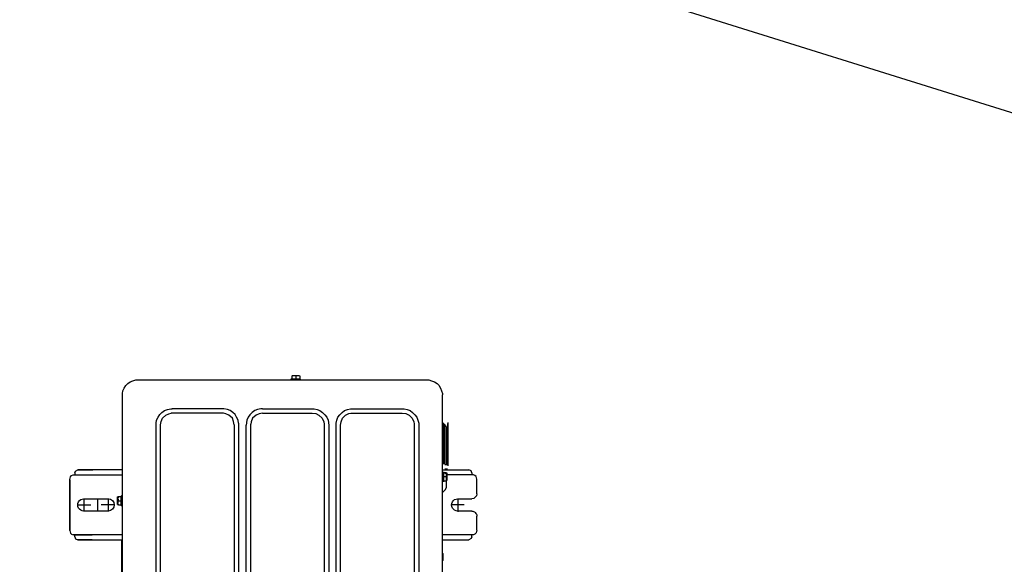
# Model space of a CAD drawing. Header units: millimetres. Extents: x 294088 to 335272, y 35511 to 100072.
# Tile 4 of 7: x 307582 to 308479, y 50794 to 51290. Entities that reach past the tile are written whole.
import ezdxf
from ezdxf import colors
from ezdxf.entities.mleader import LeaderData, LeaderLine
from ezdxf.math import Vec2, Vec3

# ---------------------------------------------------------------- set-up
doc = ezdxf.new("R2010")
doc.units = ezdxf.units.MM
doc.layers.add('__B_OPIS', color=10, linetype='Continuous', lineweight=25)
doc.layers.add('_B_OPIS', color=221, linetype='Continuous', lineweight=25)
doc.layers.add('P', color=7, linetype='Continuous')
doc.styles.add('STYL1', font='SIMPLEX.SHX', dxfattribs={"width": 0.8})

# ---------------------------------------------------------------- blocks, each defined once
blk = doc.blocks.new('_None')
blk = doc.blocks.new('jz.')
at = {"layer": 'P'}
for p, q in [((26343.14735175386, 26886.92012237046), (26343.07143278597, 26886.76612101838)), ((26343.26231302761, 26887.03508027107), (26343.14735175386, 26886.92012237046)), ((26343.53127619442, 26887.11099303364), (26343.26231302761, 26887.03508027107)), ((26343.53127619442, 26887.11099303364), (26344.92672461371, 26887.11097256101)), ((26347.17886626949, 26887.11093951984), (26348.61769566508, 26887.11091841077)), ((26348.61769566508, 26887.11091841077), (26348.88665660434, 26887.03499775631)), ((26348.88665660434, 26887.03499775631), (26349.00161450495, 26886.92003648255)), ((26349.00161450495, 26886.92003648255), (26349.0775289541, 26886.76603290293)), ((26342.57467513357, 26883.66655754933), (26342.57471386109, 26886.30628995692)), ((26342.68967682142, 26886.53620744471), (26342.57471386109, 26886.30628995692)), ((26342.88055426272, 26886.6142904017), (26342.68967682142, 26886.53620744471)), ((26342.88055426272, 26886.6142904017), (26343.07143055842, 26886.61428760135)), ((26343.07143278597, 26886.76612101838), (26343.07138731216, 26883.66655026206)), ((26345.43894711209, 26886.59873503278), (26345.438926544, 26885.19677946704)), ((26346.05386141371, 26885.8464005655), (26346.05384235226, 26884.54714032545)), ((26346.66660817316, 26885.19676145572), (26346.66662874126, 26886.59871702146)), ((26349.0775289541, 26886.76603290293), (26349.07749022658, 26884.12630049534)), ((26349.26840302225, 26886.61419668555), (26349.07752672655, 26886.61419948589)), ((26349.26840302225, 26886.61419668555), (26349.45927817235, 26886.53610812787)), ((26349.45927817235, 26886.53610812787), (26349.57423438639, 26886.30618726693)), ((26349.57419565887, 26883.66645485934), (26349.57423438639, 26886.30618726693)), ((26346.70456654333, 26885.19784542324), (26345.36626342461, 26885.19786505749)), ((26347.59785419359, 26883.97224638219), (26347.29201382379, 26883.66641498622)), ((26347.59785419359, 26883.97224638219), (26347.74968872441, 26884.04816086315)), ((26349.20295143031, 26884.04813954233), (26347.74968872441, 26884.04816086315)), ((26348.42677500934, 26884.08726716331), (26348.42677109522, 26883.82047415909)), ((26348.42677500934, 26884.08726716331), (26348.65669475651, 26884.12630666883)), ((26349.19244981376, 26884.12629880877), (26348.50269229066, 26884.1263089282)), ((26348.84757047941, 26884.08726098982), (26348.65669475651, 26884.12630666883)), ((26348.84757047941, 26884.08726098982), (26348.84756656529, 26883.8204679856)), ((26349.03844734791, 26884.12630106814), (26348.84757047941, 26884.08726098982)), ((26349.26836594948, 26884.08725481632), (26349.03844734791, 26884.12630106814)), ((26349.20295310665, 26884.16240188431), (26349.20294920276, 26883.8963061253)), ((26349.26836594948, 26884.08725481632), (26349.26836203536, 26883.82046181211)), ((26349.62374858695, 26884.16309295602), (26349.62374467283, 26883.8962999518)), ((26349.96754396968, 26884.24117366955), (26354.2799554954, 26884.24118375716)), ((26350.04454404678, 26884.16238953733), (26350.04454014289, 26883.89629377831)), ((26353.83387064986, 26884.0480716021), (26350.04454237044, 26884.04812719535)), ((26350.04454462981, 26884.2021296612), (26354.20295368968, 26884.20214200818)), ((26350.12262590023, 26883.89629263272), (26354.12703249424, 26883.89630723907)), ((26353.98570295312, 26883.97215266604), (26353.83387064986, 26884.0480716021)), ((26353.98570295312, 26883.97215266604), (26354.29153434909, 26883.66631229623)), ((26270.06988040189, 26883.6676212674), (26357.04622634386, 26883.66627188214)), ((26340.50757218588, 26883.70563075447), (26340.46852873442, 26883.66658844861)), ((26340.65940560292, 26883.70562852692), (26340.46852873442, 26883.66658844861)), ((26341.19516066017, 26883.70562066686), (26340.50757218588, 26883.70563075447)), ((26340.85028132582, 26883.66658284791), (26340.65940560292, 26883.70562852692)), ((26341.04332724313, 26883.70562289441), (26340.85028132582, 26883.66658284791)), ((26341.23420296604, 26883.6665772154), (26341.04332724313, 26883.70562289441)), ((26341.19516066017, 26883.70562066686), (26341.23420296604, 26883.6665772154)), ((26349.3442770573, 26883.70550111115), (26348.35085270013, 26883.70551568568)), ((26349.34427817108, 26883.78141781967), (26348.35085381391, 26883.7814323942)), ((26348.38772595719, 26883.66647226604), (26348.61764513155, 26883.66646889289)), ((26348.61764513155, 26883.66646889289), (26349.07748348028, 26883.6664621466)), ((26348.84756430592, 26883.66646551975), (26348.61764513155, 26883.66646889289)), ((26349.07748348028, 26883.6664621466), (26348.84756430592, 26883.66646551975)), ((26349.11435731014, 26883.66646160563), (26349.30523360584, 26883.66645880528)), ((26349.11435731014, 26883.66646160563), (26349.30523360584, 26883.66645880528)), ((26350.12262478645, 26883.8203759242), (26354.12703138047, 26883.82039053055)), ((26350.2180623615, 26883.78133164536), (26354.03159265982, 26883.78134905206)), ((26357.20022880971, 26883.66626962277), (26357.04622634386, 26883.66627188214)), ((26357.20022880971, 26883.66626962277), (26357.04622634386, 26883.66627188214)), ((26357.46702070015, 26883.59034900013), (26357.20022880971, 26883.66626962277)), ((26357.46702070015, 26883.59034900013), (26357.20022880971, 26883.66626962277)), ((26357.46702070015, 26883.59034900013), (26357.20022880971, 26883.66626962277)), ((26357.73598106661, 26883.475385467), (26357.46702070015, 26883.59034900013)), ((26357.73598106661, 26883.475385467), (26357.46702070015, 26883.59034900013)), ((26357.73598106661, 26883.475385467), (26357.46702070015, 26883.59034900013)), ((26358.00277181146, 26883.32137908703), (26357.73598106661, 26883.475385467)), ((26358.00277181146, 26883.32137908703), (26357.73598106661, 26883.475385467)), ((26358.00277181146, 26883.32137908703), (26357.73598106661, 26883.475385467)), ((26358.19364530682, 26883.13049999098), (26358.00277181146, 26883.32137908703)), ((26358.19364530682, 26883.13049999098), (26358.00277181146, 26883.32137908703)), ((26358.19364530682, 26883.13049999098), (26358.00277181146, 26883.32137908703)), ((26358.34764385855, 26882.8637047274), (26358.19364530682, 26883.13049999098)), ((26358.34764385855, 26882.8637047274), (26358.19364530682, 26883.13049999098)), ((26358.34764385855, 26882.8637047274), (26358.19364530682, 26883.13049999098)), ((26358.46259949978, 26882.59474098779), (26358.34764385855, 26882.8637047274)), ((26358.46259949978, 26882.59474098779), (26358.34764385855, 26882.8637047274)), ((26358.46259949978, 26882.59474098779), (26358.34764385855, 26882.8637047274)), ((26358.53851229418, 26882.3279468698), (26358.46259949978, 26882.59474098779)), ((26358.53851229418, 26882.3279468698), (26358.46259949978, 26882.59474098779)), ((26358.53851229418, 26882.3279468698), (26358.46259949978, 26882.59474098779)), ((26358.53806996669, 26853.17816834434), (26358.53851229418, 26882.3279468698)), ((26354.02469195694, 26881.29995244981), (26273.05444218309, 26881.30121371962)), ((26354.21556825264, 26881.29994964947), (26354.02469195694, 26881.29995244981)), ((26354.52140302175, 26881.22402845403), (26354.21556825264, 26881.29994964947)), ((26354.82723721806, 26881.10906437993), (26354.52140302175, 26881.22402845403)), ((26355.05715356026, 26880.91601566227), (26354.82723721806, 26881.10906437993)), ((26354.13964479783, 26880.84011241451), (26273.0544354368, 26880.84137537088)), ((26354.3695633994, 26880.8010661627), (26354.13964479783, 26880.84011241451)), ((26354.71227088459, 26880.64922771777), (26354.3695633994, 26880.8010661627)), ((26355.01810228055, 26880.34338734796), (26354.71227088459, 26880.64922771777)), ((26355.17209968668, 26879.99850632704), (26355.01810228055, 26880.34338734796)), ((26355.2870693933, 26880.68826216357), (26355.05715356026, 26880.91601566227)), ((26355.21113750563, 26879.65362699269), (26355.17209968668, 26879.99850632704)), ((26355.47794231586, 26880.45834018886), (26355.2870693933, 26880.68826216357)), ((26355.59289741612, 26880.1525026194), (26355.47794231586, 26880.45834018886)), ((26355.66880963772, 26879.84666562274), (26355.59289741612, 26880.1525026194)), ((26355.21106230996, 26874.52816464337), (26355.21113750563, 26879.65362699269)), ((26355.66873383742, 26874.67999134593), (26355.66880680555, 26879.65362027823)), ((26355.66880680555, 26879.65362027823), (26355.66880963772, 26879.84666562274)), ((26355.01800910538, 26873.99241241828), (26355.17201605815, 26874.2982460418)), ((26355.17201605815, 26874.2982460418), (26355.21106230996, 26874.52816464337)), ((26355.47784576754, 26873.87744608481), (26355.59280984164, 26874.18328028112)), ((26355.59280984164, 26874.18328028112), (26355.66873103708, 26874.48911505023)), ((26355.66873103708, 26874.48911505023), (26355.66873383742, 26874.67999134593)), ((26272.9393680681, 26873.49480872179), (26354.02457742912, 26873.49354576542)), ((26354.02457742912, 26873.49354576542), (26354.36945676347, 26873.53258358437)), ((26354.21544701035, 26873.03587366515), (26354.52128400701, 26873.11178588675)), ((26354.36945676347, 26873.53258358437), (26354.71216873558, 26873.68658102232)), ((26354.52128400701, 26873.11178588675), (26354.82712157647, 26873.22674098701)), ((26354.71216873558, 26873.68658102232), (26355.01800910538, 26873.99241241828)), ((26354.82712157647, 26873.22674098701), (26355.05704355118, 26873.41761390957)), ((26355.05704355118, 26873.41761390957), (26355.28696609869, 26873.64752971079)), ((26355.28696609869, 26873.64752971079), (26355.47784576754, 26873.87744608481)), ((26354.02456005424, 26872.30924511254), (26273.0543102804, 26872.31050638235)), ((26273.05432094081, 26873.0371377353), (26354.02457071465, 26873.0358764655)), ((26354.52127108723, 26872.23115206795), (26354.02456005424, 26872.30924511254)), ((26354.02457071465, 26873.0358764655), (26354.21544701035, 26873.03587366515)), ((26354.82710528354, 26872.11618799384), (26354.52127108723, 26872.23115206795)), ((26355.05702165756, 26871.925308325), (26354.82710528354, 26872.11618799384)), ((26354.13951289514, 26871.84940507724), (26273.05430353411, 26871.85066803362)), ((26354.3694314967, 26871.81035882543), (26354.13951289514, 26871.84940507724)), ((26354.71213898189, 26871.6585203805), (26354.3694314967, 26871.81035882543)), ((26355.01796980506, 26871.31363713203), (26354.71213898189, 26871.6585203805)), ((26355.17196778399, 26871.00779898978), (26355.01796980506, 26871.31363713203)), ((26355.28693745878, 26871.69538577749), (26355.05702165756, 26871.925308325)), ((26355.47780984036, 26871.42858997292), (26355.28693745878, 26871.69538577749)), ((26355.5927654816, 26871.15962623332), (26355.47780984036, 26871.42858997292)), ((26355.6686777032, 26870.85378923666), (26355.5927654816, 26871.15962623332)), ((26355.21100560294, 26870.66291965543), (26355.17196778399, 26871.00779898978)), ((26355.21093263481, 26865.68929072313), (26355.21100560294, 26870.66291965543)), ((26355.66860193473, 26865.68928400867), (26355.66867490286, 26870.66291294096)), ((26355.66867490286, 26870.66291294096), (26355.6686777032, 26870.85378923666)), ((26358.57733738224, 26868.48297620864), (26358.57735252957, 26869.51544344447)), ((26358.65325463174, 26868.51984892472), (26358.65326755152, 26869.40048274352)), ((26358.9591034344, 26869.4004782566), (26358.65326755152, 26869.40048274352)), ((26358.95909783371, 26869.0187256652), (26358.99814351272, 26869.2096013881)), ((26358.99814351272, 26869.2096013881), (26358.9591034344, 26869.4004782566)), ((26358.99813507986, 26868.63480345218), (26358.99814574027, 26869.36143480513)), ((26358.95909166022, 26868.59793019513), (26358.65325577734, 26868.59793468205)), ((26358.95909783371, 26869.0187256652), (26358.65326195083, 26869.01873015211)), ((26358.95909166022, 26868.59793019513), (26358.99813733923, 26868.78880591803)), ((26358.99813733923, 26868.78880591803), (26358.95909783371, 26869.0187256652)), ((26355.17188469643, 26865.34441253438), (26355.01787774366, 26865.03857891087)), ((26355.21093263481, 26865.68929072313), (26355.17188469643, 26865.34441253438)), ((26355.59267793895, 26865.19257294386), (26355.47771440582, 26864.9236125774)), ((26355.66859913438, 26865.49840771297), (26355.59267793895, 26865.19257294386)), ((26355.66860193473, 26865.68928400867), (26355.66859913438, 26865.49840771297)), ((26272.9392361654, 26864.50410138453), (26354.13940511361, 26864.50283674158)), ((26354.36932486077, 26864.5418762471), (26354.13940511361, 26864.50283674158)), ((26354.71203680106, 26864.69370463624), (26354.36932486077, 26864.5418762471)), ((26354.82698967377, 26864.23603364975), (26354.52115210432, 26864.12107854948)), ((26355.01787774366, 26865.03857891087), (26354.71203680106, 26864.69370463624)), ((26355.05691164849, 26864.4269065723), (26354.82698967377, 26864.23603364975)), ((26355.286834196, 26864.65682237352), (26355.05691164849, 26864.4269065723)), ((26355.47771440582, 26864.9236125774), (26355.286834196, 26864.65682237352)), ((26354.21313482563, 26863.27949212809), (26273.0541778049, 26863.28075616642)), ((26273.05418903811, 26864.04643039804), (26354.03504305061, 26864.04516897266)), ((26354.52115210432, 26864.12107854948), (26354.03504305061, 26864.04516897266)), ((26354.21313482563, 26863.27949212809), (26354.51897013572, 26863.2404447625)), ((26354.51897013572, 26863.2404447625), (26354.82697283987, 26863.08860682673)), ((26354.06129523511, 26862.85869888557), (26273.05417163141, 26862.85996069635)), ((26354.06129523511, 26862.85869888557), (26354.40400383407, 26862.78277714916)), ((26354.40400383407, 26862.78277714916), (26354.71200707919, 26862.66781304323)), ((26354.71200707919, 26862.66781304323), (26355.01783790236, 26862.32292979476)), ((26354.82697283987, 26863.08860682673), (26355.09376358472, 26862.93460044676)), ((26355.01783790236, 26862.32292979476), (26355.16966683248, 26862.01709168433)), ((26355.09376358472, 26862.93460044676), (26355.28463650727, 26862.70467847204)), ((26355.28463650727, 26862.70467847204), (26355.47550888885, 26862.43788266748)), ((26355.47550888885, 26862.43788266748), (26355.59046453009, 26862.16891892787)), ((26355.16966683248, 26862.01709168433), (26355.208706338, 26861.78717193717)), ((26355.208706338, 26861.78717193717), (26355.20862945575, 26856.54675000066)), ((26355.59046453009, 26862.16891892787), (26355.66854525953, 26861.82620806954)), ((26355.66854300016, 26861.67220560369), (26355.66846945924, 26856.65953379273)), ((26355.66854525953, 26861.82620806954), (26355.66854300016, 26861.67220560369)), ((26355.01774529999, 26856.01099774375), (26355.16958320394, 26856.31683139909)), ((26355.16958320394, 26856.31683139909), (26355.20862945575, 26856.54675000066)), ((26355.59037644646, 26856.16499180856), (26355.66846723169, 26856.5077003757)), ((26355.66846723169, 26856.5077003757), (26355.66846949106, 26856.66170284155)), ((26273.05406330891, 26855.47651853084), (26354.0611869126, 26855.47525672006)), ((26354.0611869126, 26855.47525672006), (26354.40389773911, 26855.55116840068)), ((26354.40389773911, 26855.55116840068), (26354.71190435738, 26855.66612346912)), ((26354.71190435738, 26855.66612346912), (26355.01774529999, 26856.01099774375)), ((26354.82685777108, 26855.24532631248), (26355.09365303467, 26855.39932486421)), ((26355.09365303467, 26855.39932486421), (26355.28453270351, 26855.62924123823)), ((26355.28453270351, 26855.62924123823), (26355.47541291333, 26855.8960314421)), ((26355.47541291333, 26855.8960314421), (26355.59037644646, 26856.16499180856)), ((26273.05405713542, 26855.05572306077), (26354.21301415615, 26855.05445902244)), ((26354.21301415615, 26855.05445902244), (26354.51885061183, 26855.09349741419)), ((26354.51885061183, 26855.09349741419), (26354.82685777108, 26855.24532631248)), ((26358.19317717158, 26852.22162287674), (26358.34718301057, 26852.45153979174)), ((26358.19317717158, 26852.22162287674), (26358.34718301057, 26852.45153979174)), ((26358.19317717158, 26852.22162287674), (26358.34718301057, 26852.45153979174)), ((26358.34718301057, 26852.45153979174), (26358.4621465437, 26852.7205001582)), ((26358.34718301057, 26852.45153979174), (26358.4621465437, 26852.7205001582)), ((26358.34718301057, 26852.45153979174), (26358.4621465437, 26852.7205001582)), ((26358.4621465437, 26852.7205001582), (26358.53806773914, 26853.02633492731)), ((26358.4621465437, 26852.7205001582), (26358.53806773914, 26853.02633492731)), ((26358.4621465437, 26852.7205001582), (26358.53806773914, 26853.02633492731)), ((26358.53806773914, 26853.02633492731), (26358.53806996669, 26853.17816834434)), ((26358.53806773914, 26853.02633492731), (26358.53806996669, 26853.17816834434)), ((26358.53806773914, 26853.02633492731), (26358.53806996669, 26853.17816834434)), ((26271.83066418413, 26851.68720819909), (26357.0457424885, 26851.68588465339)), ((26329.95703319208, 26851.61043871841), (26342.55358420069, 26851.61025391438)), ((26342.55352020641, 26847.24829674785), (26342.55358531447, 26851.68617062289)), ((26349.55310529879, 26851.64919410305), (26342.55358477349, 26851.64929679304)), ((26343.05029695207, 26851.64928950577), (26343.05022509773, 26846.751577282)), ((26345.97525813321, 26851.57116083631), (26345.92369321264, 26851.64924735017)), ((26345.97525813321, 26851.57116083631), (26346.97518963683, 26851.57114616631)), ((26346.05333940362, 26851.26532380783), (26346.05334334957, 26851.53428586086)), ((26346.05334334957, 26851.53428586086), (26346.89710333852, 26851.53427348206)), ((26346.4752193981, 26851.26531761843), (26346.47522334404, 26851.53427967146)), ((26346.4752193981, 26851.26531761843), (26346.47522334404, 26851.53427967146)), ((26346.89709939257, 26851.26531142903), (26346.89710333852, 26851.53427348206)), ((26346.97518963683, 26851.57114616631), (26347.02675684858, 26851.64923116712)), ((26349.05632126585, 26846.75148916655), (26349.05639312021, 26851.64920139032)), ((26349.55310583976, 26851.6860679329), (26349.55304019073, 26847.21132022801)), ((26357.0457424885, 26851.68588465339), (26357.19974495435, 26851.68588239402)), ((26357.0457424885, 26851.68588465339), (26357.19974495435, 26851.68588239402)), ((26357.0457424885, 26851.68588465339), (26357.19974495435, 26851.68588239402)), ((26357.19974495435, 26851.68588239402), (26357.46653853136, 26851.72492135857)), ((26357.19974495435, 26851.68588239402), (26357.46653853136, 26851.72492135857)), ((26357.19974495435, 26851.68588239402), (26357.46653853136, 26851.72492135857)), ((26357.46653853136, 26851.72492135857), (26357.73550227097, 26851.83987699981)), ((26357.46653853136, 26851.72492135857), (26357.73550227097, 26851.83987699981)), ((26357.46653853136, 26851.72492135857), (26357.73550227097, 26851.83987699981)), ((26357.73550227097, 26851.83987699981), (26358.00229807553, 26852.03074938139)), ((26357.73550227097, 26851.83987699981), (26358.00229807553, 26852.03074938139)), ((26357.73550227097, 26851.83987699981), (26358.00229807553, 26852.03074938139)), ((26358.00229807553, 26852.03074938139), (26358.19317717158, 26852.22162287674)), ((26358.00229807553, 26852.03074938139), (26358.19317717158, 26852.22162287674)), ((26358.00229807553, 26852.03074938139), (26358.19317717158, 26852.22162287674)), ((26346.05333380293, 26850.88357121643), (26346.05331416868, 26849.54526809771)), ((26346.05333940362, 26851.26532380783), (26346.24421515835, 26851.22844717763)), ((26346.09238116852, 26851.18940652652), (26346.05333940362, 26851.26532380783)), ((26346.09238116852, 26851.18940652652), (26346.85805540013, 26851.18939529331)), ((26346.24421515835, 26851.22844717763), (26346.4752193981, 26851.26531761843)), ((26346.7062225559, 26851.22844039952), (26346.4752193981, 26851.26531761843)), ((26346.89709939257, 26851.26531142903), (26346.7062225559, 26851.22844039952)), ((26346.85805540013, 26851.18939529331), (26346.89709939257, 26851.26531142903)), ((26346.70403890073, 26850.23284702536), (26345.40477866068, 26850.23286608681)), ((26345.44165249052, 26850.23286554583), (26345.44161713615, 26847.82305231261)), ((26346.6671297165, 26847.82303433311), (26346.66716507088, 26850.23284756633)), ((26342.55354098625, 26848.6646856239), (26342.55351966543, 26847.211422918)), ((26343.05022732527, 26846.90341069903), (26343.05025316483, 26848.66467833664)), ((26345.46224330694, 26849.20039800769), (26346.64871300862, 26849.20038060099)), ((26346.05327935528, 26847.17232869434), (26346.05329898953, 26848.51063181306)), ((26349.5530407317, 26847.24819405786), (26349.55306205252, 26848.70145676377)), ((26346.70400354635, 26847.82303379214), (26345.4047433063, 26847.82305285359)), ((26342.66847587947, 26846.98150205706), (26342.55351966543, 26847.211422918)), ((26342.85935102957, 26846.90341349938), (26342.66847587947, 26846.98150205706)), ((26342.85935102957, 26846.90341349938), (26343.05022732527, 26846.90341069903)), ((26343.12613954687, 26846.59757370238), (26343.05022509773, 26846.751577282)), ((26343.24109744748, 26846.48261242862), (26343.12613954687, 26846.59757370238)), ((26343.51005838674, 26846.40669177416), (26343.24109744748, 26846.48261242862)), ((26348.5964778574, 26846.40661715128), (26348.86544102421, 26846.48252991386)), ((26348.86544102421, 26846.48252991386), (26348.98040229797, 26846.59748781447)), ((26348.98040229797, 26846.59748781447), (26349.05632126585, 26846.75148916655)), ((26349.2471997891, 26846.90331978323), (26349.0563234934, 26846.90332258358)), ((26349.2471997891, 26846.90331978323), (26349.4380772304, 26846.98140274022)), ((26349.4380772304, 26846.98140274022), (26349.55304019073, 26847.21132022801)), ((26343.51005838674, 26846.40669177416), (26348.5964778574, 26846.40661715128)), ((26348.55960402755, 26846.40661769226), (26343.54693221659, 26846.40669123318))]:
    blk.add_line(p, q, dxfattribs=at)
for centre, radius, start, end in [((26344.92671709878, 26886.59874254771), 0.5122300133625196, 359.9991594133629, 89.99915941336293), ((26347.17885875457, 26886.59870950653), 0.5122300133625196, 89.99915941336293, 179.9991594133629), ((26346.05276735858, 26885.19677046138), 0.6138408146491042, 179.9991594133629, 359.9991594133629), ((26346.0533242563, 26850.23285657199), 0.6138408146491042, 359.9991594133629, 179.9991594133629), ((26346.05328890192, 26847.82304333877), 0.6138408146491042, 179.9991594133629, 359.9991594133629)]:
    blk.add_arc(centre, radius, start, end, dxfattribs=at)

msp = doc.modelspace()

# ---------------------------------------------------------------- block references
at = {"xscale": -9.110945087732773, "yscale": 9.110945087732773, "zscale": 9.110945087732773, "rotation": 270}
msp.add_blockref('jz.', (63031.81819638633, -189189.2439243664), dxfattribs=at)

# ---------------------------------------------------------------- leaders
at = {"layer": '__B_OPIS'}
ml = msp.add_multileader_mtext('Standard', dxfattribs=at)
ml.set_content('{\\f@Arial Unicode MS|b0|i0|c238|p0;\\W1;WEWNĘTRZNA JEDNOSTKA \\PPOMPY CIEPŁA}', color=256, style='STYL1')
ml.set_leader_properties(color=256)
ml.set_arrow_properties(name='NONE')
ml.build(insert=Vec2(0, 0))
ml.multileader.update_dxf_attribs({"has_text_frame": 1, "text_left_attachment_type": 6, "text_right_attachment_type": 6, "text_top_attachment_type": 0, "text_bottom_attachment_type": 0, "dogleg_length": 0.1, "arrow_head_size": 100})
ctx = ml.context
ctx.base_point, ctx.char_height, ctx.arrow_head_size, ctx.landing_gap_size, ctx.plane_origin = Vec3(305483.7515079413, 54504.4200230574, -7472.111019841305), 200, 100, 100, Vec3(347346.1044371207, 114513.6276410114, -7472.111019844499)
ctx.left_attachment, ctx.right_attachment, ctx.text_align_type, ctx.attachment_type = 6, 6, 2, 2
notes = []
notes.append((ctx, [(1, (1, 1, 0), (309468.1625584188, 54504.4200230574, -7472.111019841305), (-1, 0), 0.1, [(1, [(316966.4001173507, 50638.32869515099, -7472.111019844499), (316966.4001173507, 50638.32869515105, -7472.111019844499)], 256, [])])]))
ctx.mtext.insert, ctx.mtext.alignment, ctx.mtext.line_spacing_factor, ctx.mtext.flow_direction = Vec3(309368.0625584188, 54744.4200230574, -7472.111019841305), 3, 0.9, 5
ml = msp.add_multileader_mtext('Standard', dxfattribs=at)
ml.set_content('{\\f@Arial Unicode MS|b0|i0|c238|p0;\\W1;BOJLER ELEKTRYCZNY 300l\\PPołączony w układ z pompą ciepła \\Pwyposażony w zawór \\Pbezpieczeństwa i układ \\Ppompowy do c.w.u}', color=256, style='STYL1')
ml.set_leader_properties(color=256)
ml.set_arrow_properties(name='NONE')
ml.build(insert=Vec2(0, 0))
ml.multileader.update_dxf_attribs({"has_text_frame": 1, "text_left_attachment_type": 6, "text_right_attachment_type": 6, "text_top_attachment_type": 0, "text_bottom_attachment_type": 0, "dogleg_length": 0.1, "arrow_head_size": 100})
ctx = ml.context
ctx.base_point, ctx.char_height, ctx.arrow_head_size, ctx.landing_gap_size, ctx.plane_origin = Vec3(304978.021193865, 53564.88196111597, -7472.111019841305), 200, 100, 100, Vec3(347294.2622540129, 113574.08957907, -7472.111019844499)
ctx.left_attachment, ctx.right_attachment, ctx.text_align_type, ctx.attachment_type = 6, 6, 2, 2
notes.append((ctx, [(1, (1, 1, 0), (309416.3203753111, 53564.88196111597, -7472.111019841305), (-1, 0), 0.1, [(1, [(316914.5579342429, 49698.79063320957, -7472.111019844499), (316914.5579342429, 49698.79063320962, -7472.111019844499)], 256, [])])]))
ctx.mtext.insert, ctx.mtext.alignment, ctx.mtext.line_spacing_factor, ctx.mtext.flow_direction = Vec3(309316.2203753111, 53823.54498976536, -7472.111019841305), 3, 0.9, 5
at = {"layer": '_B_OPIS'}
ml = msp.add_multileader_mtext('Standard', dxfattribs=at)
ml.set_content('{\\Fsimplex.shx|c1;Zaw. odcinające w szafce zaworowej \\Pzw:zaw.odc.DN25\\Pcw:}zaw.odc.DN15', color=256, style='STYL1')
ml.set_leader_properties(color=256)
ml.build(insert=Vec2(0, 0))
ml.multileader.update_dxf_attribs({"has_text_frame": 1, "text_left_attachment_type": 2, "text_right_attachment_type": 2, "text_top_attachment_type": 0, "text_bottom_attachment_type": 0, "dogleg_length": 0.1, "arrow_head_size": 5})
ctx = ml.context
ctx.base_point, ctx.char_height, ctx.arrow_head_size, ctx.landing_gap_size, ctx.plane_origin, ctx.plane_x_axis, ctx.plane_y_axis = Vec3(304977.5197321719, 51499.52701519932), 200, 5, 20, Vec3(314812.4840922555, 53431.63689098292), Vec3(1, 9.797174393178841e-16), Vec3(-9.797174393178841e-16, 1)
ctx.left_attachment, ctx.right_attachment = 2, 2
notes.append((ctx, [(0, (1, 1, 0), (307543.3964109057, 51499.52701519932), (-1, -9.797174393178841e-16), 301.1147739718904, [(0, [(308720.7938248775, 51131.9386298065)], 256, [])])]))
ctx.mtext.insert, ctx.mtext.text_direction, ctx.mtext.rotation, ctx.mtext.width, ctx.mtext.flow_direction = Vec3(304997.5197321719, 52099.52701519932), Vec3(1, 9.797174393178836e-16), 9.797174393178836e-16, 2933.565495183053, 5
for ctx, leaders in notes:
    for number, flags, end, landing, length, lines in leaders:
        leader = LeaderData()
        leader.index, (leader.has_last_leader_line, leader.has_dogleg_vector, leader.attachment_direction) = number, flags
        leader.last_leader_point, leader.dogleg_vector, leader.dogleg_length = Vec3(end), Vec3(landing), length
        for number, points, colour, breaks in lines:
            line = LeaderLine()
            line.index, line.vertices, line.color, line.breaks = number, Vec3.list(points), colors.encode_raw_color(colour), breaks
            leader.lines.append(line)
        ctx.leaders.append(leader)

doc.saveas('drawing.dxf')
